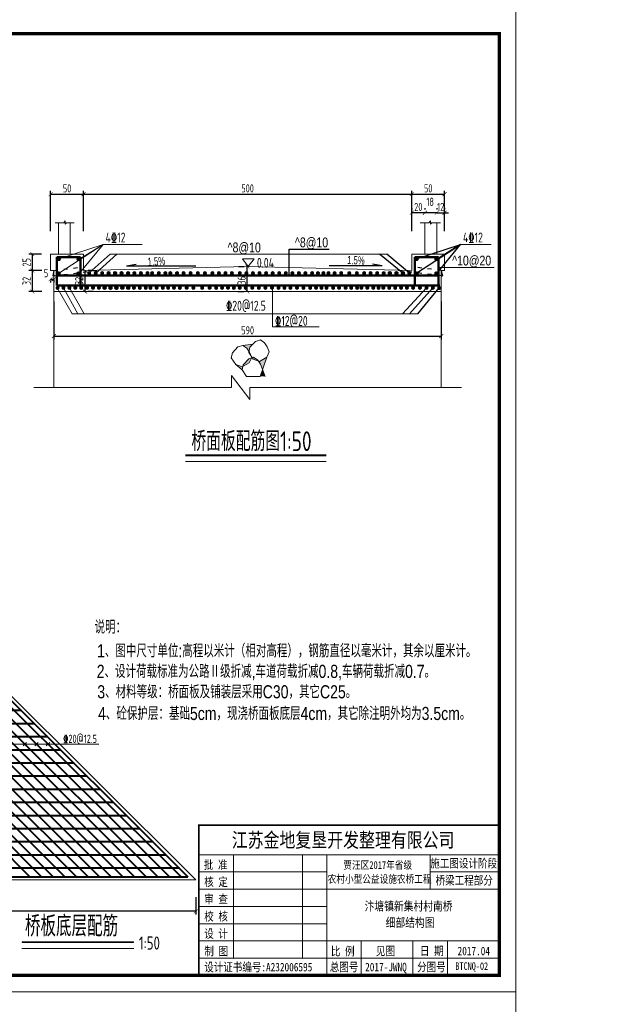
# Model space of a CAD drawing. Header units: inches. Extents: x 97745 to 142261, y 62673 to 100665.
# Tile 51 of 148: x 110683 to 112455, y 76881 to 79881. Entities that reach past the tile are written whole.
import ezdxf

# ---------------------------------------------------------------- set-up
doc = ezdxf.new("R2010")
doc.units = ezdxf.units.IN
doc.header["$MEASUREMENT"] = 0
doc.linetypes.add('ACAD_ISO03W100', pattern=[30, 12, -18])
doc.layers.get('0').update_dxf_attribs({"lineweight": 15})
doc.layers.add('1', color=7, linetype='Continuous')
doc.layers.add('配筋2', color=2, linetype='Continuous')
for name, color, linetype, lineweight in [('BM1', 7, 'Continuous', 15), ('文字', 7, 'Continuous', 20), ('虚线', 2, 'ACAD_ISO03W100', 25), ('轮廓线', 1, 'Continuous', 40), ('配筋1', 1, 'Continuous', 50)]:
    doc.layers.add(name, color=color, linetype=linetype, lineweight=lineweight)
doc.styles.add('DIM_FONT', font='hztxt_e.shx', dxfattribs={"width": 0.8, "bigfont": 'hztxt.shx'})
doc.styles.add('hz-e', font='hztxt_e.shx', dxfattribs={"width": 0.8, "height": 330, "bigfont": 'hztxt.shx'})
doc.styles.add('HZTXT', font='tssdeng.shx', dxfattribs={"width": 0.75, "bigfont": 'hztxt.shx'})
doc.styles.get("Standard").update_dxf_attribs({"font": 'hztxt_e.shx', "width": 0.7, "bigfont": 'hztxt.shx'})
doc.styles.add('图框', font='SIMFANG.TTF', dxfattribs={"width": 0.8, "height": 4})
doc.dimstyles.new('3', dxfattribs={"dimtxt": 25, "dimasz": 12, "dimexe": 10, "dimexo": 30, "dimgap": 5, "dimtad": 1, "dimdec": 0, "dimzin": 0, "dimdsep": 46, "dimtxsty": 'HZTXT', "dimblk": 'ARCHTICK', "dimcen": 0, "dimclrt": 7, "dimazin": 2, "dimtfac": 1, "dimtdec": 0, "dimtix": 1, "dimtmove": 2, "dimatfit": 3, "dimfxl": 250, "dimtolj": 1, "dimtzin": 0, "dimarcsym": 0})
doc.dimstyles.new('6', dxfattribs={"dimtxt": 25, "dimasz": 12, "dimexe": 10, "dimexo": 130, "dimgap": 5, "dimtad": 1, "dimdec": 0, "dimzin": 0, "dimdsep": 46, "dimtxsty": 'HZTXT', "dimblk": 'ARCHTICK', "dimcen": 0, "dimclrt": 7, "dimazin": 2, "dimtfac": 1, "dimtdec": 0, "dimtix": 1, "dimtmove": 2, "dimatfit": 3, "dimfxl": 250, "dimtolj": 1, "dimtzin": 0, "dimarcsym": 0})

# ---------------------------------------------------------------- blocks, each defined once
blk = doc.blocks.new('_ArchTick')
at = {"color": 0, "linetype": 'ByBlock', "const_width": 0.15}
blk.add_lwpolyline([(-0.5, -0.5), (0.5, 0.5)], dxfattribs=at)
blk = doc.blocks.new('*D426')
at = {"color": 0, "lineweight": -2, "transparency": 16777216}
for p, q in [((109548.8, 77239.6), (109548.8, 77154.1)), ((111220, 77207.3), (111220, 77154.1)), ((111220, 77164.1), (109548.8, 77164.1))]:
    blk.add_line(p, q, dxfattribs=at)
at = {"color": 0, "lineweight": -2, "transparency": 16777216, "xscale": 12, "yscale": 12, "zscale": 12, "rotation": 180}
blk.add_blockref('_ArchTick', (109548.8, 77164.1), dxfattribs=at)
at = {"color": 0, "lineweight": -2, "transparency": 16777216, "xscale": 12, "yscale": 12, "zscale": 12}
blk.add_blockref('_ArchTick', (111220, 77164.1), dxfattribs=at)
at = {"color": 7, "transparency": 16777216, "insert": (110384.4, 77181.6), "char_height": 25, "attachment_point": 5, "style": 'HZTXT'}
blk.add_mtext('\\A1;590/sin(45)', dxfattribs=at)
blk = doc.blocks.new('*D454')
at = {"color": 0, "lineweight": -2, "transparency": 16777216}
for p, q in [((110787.5, 79022.8), (110787.5, 78907)), ((111967.5, 79022.8), (111967.5, 78907)), ((110787.5, 78917), (111967.5, 78917))]:
    blk.add_line(p, q, dxfattribs=at)
at = {"color": 0, "lineweight": -2, "transparency": 16777216, "xscale": 12, "yscale": 12, "zscale": 12, "rotation": 180}
blk.add_blockref('_ArchTick', (110787.5, 78917), dxfattribs=at)
at = {"color": 0, "lineweight": -2, "transparency": 16777216, "xscale": 12, "yscale": 12, "zscale": 12}
blk.add_blockref('_ArchTick', (111967.5, 78917), dxfattribs=at)
at = {"color": 7, "transparency": 16777216, "insert": (111377.5, 78934.5), "char_height": 25, "attachment_point": 5, "style": 'HZTXT'}
blk.add_mtext('\\A1;590', dxfattribs=at)
blk = doc.blocks.new('*D446')
at = {"color": 0, "lineweight": -2, "transparency": 16777216}
for p, q in [((110877.5, 79236.7), (110877.5, 79359.5)), ((111877.5, 79236.2), (111877.5, 79359.5)), ((110877.5, 79349.5), (111877.5, 79349.5))]:
    blk.add_line(p, q, dxfattribs=at)
at = {"color": 0, "lineweight": -2, "transparency": 16777216, "xscale": 12, "yscale": 12, "zscale": 12, "rotation": 180}
blk.add_blockref('_ArchTick', (110877.5, 79349.5), dxfattribs=at)
at = {"color": 0, "lineweight": -2, "transparency": 16777216, "xscale": 12, "yscale": 12, "zscale": 12}
blk.add_blockref('_ArchTick', (111877.5, 79349.5), dxfattribs=at)
at = {"color": 7, "transparency": 16777216, "insert": (111377.5, 79367), "char_height": 25, "attachment_point": 5, "style": 'HZTXT'}
blk.add_mtext('\\A1;500', dxfattribs=at)
blk = doc.blocks.new('*D447')
at = {"color": 0, "lineweight": -2, "transparency": 16777216}
for p, q in [((111877.5, 79236.7), (111877.5, 79359.5)), ((111977.5, 79236.7), (111977.5, 79359.5)), ((111877.5, 79349.5), (111977.5, 79349.5))]:
    blk.add_line(p, q, dxfattribs=at)
at = {"color": 0, "lineweight": -2, "transparency": 16777216, "xscale": 12, "yscale": 12, "zscale": 12, "rotation": 180}
blk.add_blockref('_ArchTick', (111877.5, 79349.5), dxfattribs=at)
at = {"color": 0, "lineweight": -2, "transparency": 16777216, "xscale": 12, "yscale": 12, "zscale": 12}
blk.add_blockref('_ArchTick', (111977.5, 79349.5), dxfattribs=at)
at = {"color": 7, "transparency": 16777216, "insert": (111927.5, 79367), "char_height": 25, "attachment_point": 5, "style": 'HZTXT'}
blk.add_mtext('\\A1;50', dxfattribs=at)
blk = doc.blocks.new('*D455')
at = {"color": 0, "lineweight": -2, "transparency": 16777216}
for p, q in [((110777.5, 79090.3), (110787.5, 79090.3)), ((110777.5, 79086.8), (110777.5, 79080.3)), ((110787.5, 79086.8), (110787.5, 79080.3))]:
    blk.add_line(p, q, dxfattribs=at)
at = {"color": 0, "lineweight": -2, "transparency": 16777216, "xscale": 12, "yscale": 12, "zscale": 12, "rotation": 180}
blk.add_blockref('_ArchTick', (110777.5, 79090.3), dxfattribs=at)
at = {"color": 0, "lineweight": -2, "transparency": 16777216, "xscale": 12, "yscale": 12, "zscale": 12}
blk.add_blockref('_ArchTick', (110787.5, 79090.3), dxfattribs=at)
at = {"color": 7, "transparency": 16777216, "insert": (110763.7, 79108.9), "char_height": 25, "attachment_point": 5, "style": 'HZTXT'}
blk.add_mtext('\\A1;5', dxfattribs=at)
blk = doc.blocks.new('*D448')
at = {"color": 0, "lineweight": -2, "transparency": 16777216}
for p, q in [((110750.1, 79166.8), (110711.6, 79166.8)), ((110721.6, 79166.8), (110721.6, 79116.8)), ((110750.1, 79116.8), (110711.6, 79116.8))]:
    blk.add_line(p, q, dxfattribs=at)
at = {"color": 0, "lineweight": -2, "transparency": 16777216, "xscale": 12, "yscale": 12, "zscale": 12}
for p, rotation in [((110721.6, 79166.8), 90), ((110721.6, 79116.8), 270)]:
    blk.add_blockref('_ArchTick', p, dxfattribs=dict(at, rotation=rotation))
at = {"color": 7, "transparency": 16777216, "insert": (110704.1, 79141.8), "char_height": 25, "attachment_point": 5, "rotation": 90, "style": 'HZTXT'}
blk.add_mtext('\\A1;25', dxfattribs=at)
blk = doc.blocks.new('三角形')
at = {"layer": '轮廓线', "color": 0, "lineweight": 20}
for p, q in [((24441.9, 199232.1), (24477.5, 199232.1)), ((24459.3, 199208.6), (24441.9, 199232.1)), ((24477.5, 199232.1), (24459.3, 199208.6))]:
    blk.add_line(p, q, dxfattribs=at)
blk = doc.blocks.new('*D449')
at = {"color": 0, "lineweight": -2, "transparency": 16777216}
for p, q in [((110750.3, 79116.8), (110711.6, 79116.8)), ((110721.6, 79116.8), (110721.6, 79052.8)), ((110750.3, 79052.8), (110711.6, 79052.8))]:
    blk.add_line(p, q, dxfattribs=at)
at = {"color": 0, "lineweight": -2, "transparency": 16777216, "xscale": 12, "yscale": 12, "zscale": 12}
for p, rotation in [((110721.6, 79116.8), 90), ((110721.6, 79052.8), 270)]:
    blk.add_blockref('_ArchTick', p, dxfattribs=dict(at, rotation=rotation))
at = {"color": 7, "transparency": 16777216, "insert": (110704.1, 79084.8), "char_height": 25, "attachment_point": 5, "rotation": 90, "style": 'HZTXT'}
blk.add_mtext('\\A1;32', dxfattribs=at)
blk = doc.blocks.new('*D450')
at = {"color": 0, "lineweight": -2, "transparency": 16777216}
for p, q in [((110777.5, 79236.7), (110777.5, 79359.5)), ((110877.5, 79236.7), (110877.5, 79359.5)), ((110777.5, 79349.5), (110877.5, 79349.5))]:
    blk.add_line(p, q, dxfattribs=at)
at = {"color": 0, "lineweight": -2, "transparency": 16777216, "xscale": 12, "yscale": 12, "zscale": 12, "rotation": 180}
blk.add_blockref('_ArchTick', (110777.5, 79349.5), dxfattribs=at)
at = {"color": 0, "lineweight": -2, "transparency": 16777216, "xscale": 12, "yscale": 12, "zscale": 12}
blk.add_blockref('_ArchTick', (110877.5, 79349.5), dxfattribs=at)
at = {"color": 7, "transparency": 16777216, "insert": (110827.5, 79367), "char_height": 25, "attachment_point": 5, "style": 'HZTXT'}
blk.add_mtext('\\A1;50', dxfattribs=at)
blk = doc.blocks.new('*D456')
at = {"color": 0, "lineweight": -2, "transparency": 16777216}
for p, q in [((110881.7, 79116.8), (110881.7, 79052.8)), ((110907.5, 79116.8), (110891.7, 79116.8)), ((110907.5, 79052.8), (110891.7, 79052.8))]:
    blk.add_line(p, q, dxfattribs=at)
at = {"color": 0, "lineweight": -2, "transparency": 16777216, "xscale": 12, "yscale": 12, "zscale": 12}
for p, rotation in [((110881.7, 79116.8), 90), ((110881.7, 79052.8), 270)]:
    blk.add_blockref('_ArchTick', p, dxfattribs=dict(at, rotation=rotation))
at = {"color": 7, "transparency": 16777216, "insert": (110864.2, 79084.8), "char_height": 25, "attachment_point": 5, "rotation": 90, "style": 'HZTXT'}
blk.add_mtext('\\A1;32', dxfattribs=at)
blk = doc.blocks.new('*D457')
at = {"color": 0, "lineweight": -2}
for p, q in [((111349.3, 79128.8), (111366.6, 79128.8)), ((111376.6, 79052.8), (111376.6, 79128.8)), ((111347.5, 79052.8), (111366.6, 79052.8))]:
    blk.add_line(p, q, dxfattribs=at)
at = {"color": 0, "lineweight": -2, "xscale": 12, "yscale": 12, "zscale": 12}
for p, rotation in [((111376.6, 79128.8), 90), ((111376.6, 79052.8), 270)]:
    blk.add_blockref('_ArchTick', p, dxfattribs=dict(at, rotation=rotation))
at = {"color": 7, "insert": (111359.1, 79086.6), "char_height": 25, "attachment_point": 5, "rotation": 90, "style": 'HZTXT'}
blk.add_mtext('\\A1;36', dxfattribs=at)
blk = doc.blocks.new('*D451')
at = {"color": 0, "lineweight": -2, "transparency": 16777216}
for p, q in [((111953.5, 79306.4), (111953.5, 79302.9)), ((111977.5, 79306.4), (111977.5, 79302.9)), ((111953.5, 79292.9), (111941.5, 79292.9)), ((111953.5, 79292.9), (111977.5, 79292.9)), ((111977.5, 79292.9), (111989.5, 79292.9))]:
    blk.add_line(p, q, dxfattribs=at)
at = {"color": 0, "lineweight": -2, "transparency": 16777216, "xscale": 12, "yscale": 12, "zscale": 12}
blk.add_blockref('_ArchTick', (111953.5, 79292.9), dxfattribs=at)
at = {"color": 0, "lineweight": -2, "transparency": 16777216, "xscale": 12, "yscale": 12, "zscale": 12, "rotation": 180}
blk.add_blockref('_ArchTick', (111977.5, 79292.9), dxfattribs=at)
at = {"color": 7, "transparency": 16777216, "insert": (111965.5, 79310.4), "char_height": 25, "attachment_point": 5, "style": 'HZTXT'}
blk.add_mtext('\\A1;12', dxfattribs=at)
blk = doc.blocks.new('*D452')
at = {"color": 0, "lineweight": -2, "transparency": 16777216}
for p, q in [((111917.5, 79306.4), (111917.5, 79302.9)), ((111953.5, 79306.4), (111953.5, 79302.9)), ((111953.5, 79292.9), (111917.5, 79292.9))]:
    blk.add_line(p, q, dxfattribs=at)
at = {"color": 0, "lineweight": -2, "transparency": 16777216, "xscale": 12, "yscale": 12, "zscale": 12, "rotation": 180}
blk.add_blockref('_ArchTick', (111917.5, 79292.9), dxfattribs=at)
at = {"color": 0, "lineweight": -2, "transparency": 16777216, "xscale": 12, "yscale": 12, "zscale": 12}
blk.add_blockref('_ArchTick', (111953.5, 79292.9), dxfattribs=at)
at = {"color": 7, "transparency": 16777216, "insert": (111933.5, 79326.1), "char_height": 25, "attachment_point": 5, "style": 'HZTXT'}
blk.add_mtext('\\A1;18', dxfattribs=at)
blk = doc.blocks.new('*D453')
at = {"color": 0, "lineweight": -2, "transparency": 16777216}
for p, q in [((111877.5, 79305.9), (111877.5, 79302.9)), ((111917.5, 79306.4), (111917.5, 79302.9)), ((111917.5, 79292.9), (111877.5, 79292.9))]:
    blk.add_line(p, q, dxfattribs=at)
at = {"color": 0, "lineweight": -2, "transparency": 16777216, "xscale": 12, "yscale": 12, "zscale": 12, "rotation": 180}
blk.add_blockref('_ArchTick', (111877.5, 79292.9), dxfattribs=at)
at = {"color": 0, "lineweight": -2, "transparency": 16777216, "xscale": 12, "yscale": 12, "zscale": 12}
blk.add_blockref('_ArchTick', (111917.5, 79292.9), dxfattribs=at)
at = {"color": 7, "transparency": 16777216, "insert": (111897.5, 79310.4), "char_height": 25, "attachment_point": 5, "style": 'HZTXT'}
blk.add_mtext('\\A1;20', dxfattribs=at)

msp = doc.modelspace()

# ---------------------------------------------------------------- hatches: boundary and pattern name
h = msp.add_hatch(color=256)
h.paths.add_polyline_path([(111435.549, 78852.209), (111422.739, 78815.317), (111416.42, 78831.043), (111409.669, 78841.007), (111413.595, 78839.48)])
h.paths.add_polyline_path([(111362.712, 78824.08), (111363.867, 78829.51), (111380.881, 78847.776), (111389.287, 78850.283), (111386.897, 78845.268), (111382.349, 78835.466)])
h.paths.add_polyline_path([(111394.313, 78846.98), (111391.633, 78850.983), (111395.84, 78852.238), (111408.096, 78843.329), (111409.669, 78841.007)])
h.paths.add_polyline_path([(111383.661, 78867.464), (111388.259, 78856.02), (111380.958, 78866.923), (111381.692, 78870.371)])
h.paths.add_polyline_path([(111375.336, 78879.75), (111363.081, 78888.659), (111392.814, 78891.807), (111384.307, 78882.674), (111381.692, 78870.371)])
h.paths.add_polyline_path([(111360.395, 78822.737), (111362.712, 78824.08), (111360.518, 78813.759), (111341.113, 78830.237)])
msp.add_hatch(color=256).paths.add_polyline_path([(111431.46, 78793.86), (111422.821, 78815.361), (111415.355, 78793.86)])
at = {"layer": '配筋1'}
for points in [[(110808.624, 79151.435, 1), (110796.453, 79151.435, 1)], [(110868.145, 79151.584, 1), (110855.974, 79151.584, 1)], [(111898.624, 79151.647, 1), (111886.453, 79151.647, 1)], [(111958.278, 79151.435, 1), (111946.107, 79151.435, 1)], [(110808.624, 79107.934, 1), (110796.453, 79107.934, 1)], [(110867.853, 79107.934, 1), (110855.682, 79107.934, 1)], [(110900.994, 79108.78, 1), (110888.824, 79108.78, 1)], [(110920.994, 79108.78, 1), (110908.824, 79108.78, 1)], [(110940.54, 79108.78, 1), (110928.369, 79108.78, 1)], [(110959.666, 79108.78, 1), (110947.495, 79108.78, 1)], [(110960.54, 79108.78, 1), (110948.369, 79108.78, 1)], [(110979.211, 79108.78, 1), (110967.04, 79108.78, 1)], [(110980.54, 79108.78, 1), (110968.369, 79108.78, 1)], [(110999.211, 79108.78, 1), (110987.04, 79108.78, 1)], [(110999.927, 79108.78, 1), (110987.757, 79108.78, 1)], [(111019.211, 79108.78, 1), (111007.04, 79108.78, 1)], [(111019.927, 79108.78, 1), (111007.757, 79108.78, 1)], [(111038.599, 79108.78, 1), (111026.428, 79108.78, 1)], [(111058.599, 79108.78, 1), (111046.428, 79108.78, 1)], [(111078.599, 79108.78, 1), (111066.428, 79108.78, 1)], [(111092.64, 79108.78, 1), (111080.469, 79108.78, 1)], [(111113.037, 79108.78, 1), (111100.866, 79108.78, 1)], [(111133.037, 79108.78, 1), (111120.866, 79108.78, 1)], [(111148.144, 79108.78, 1), (111135.973, 79108.78, 1)], [(111168.541, 79108.78, 1), (111156.371, 79108.78, 1)], [(111188.541, 79108.78, 1), (111176.371, 79108.78, 1)], [(111209.793, 79108.78, 1), (111197.622, 79108.78, 1)], [(111232.064, 79108.78, 1), (111219.893, 79108.78, 1)], [(111253.583, 79108.78, 1), (111241.412, 79108.78, 1)], [(111276.344, 79108.78, 1), (111264.173, 79108.78, 1)], [(111296.146, 79108.78, 1), (111283.975, 79108.78, 1)], [(111316.146, 79108.78, 1), (111303.975, 79108.78, 1)], [(111335.691, 79108.78, 1), (111323.52, 79108.78, 1)], [(111359.841, 79108.78, 1), (111347.67, 79108.78, 1)], [(111379.841, 79108.78, 1), (111367.67, 79108.78, 1)], [(111399.841, 79108.78, 1), (111387.67, 79108.78, 1)], [(111419.841, 79108.78, 1), (111407.67, 79108.78, 1)], [(111439.841, 79108.78, 1), (111427.67, 79108.78, 1)], [(111459.841, 79108.78, 1), (111447.67, 79108.78, 1)], [(111479.841, 79108.78, 1), (111467.67, 79108.78, 1)], [(111499.841, 79108.78, 1), (111487.67, 79108.78, 1)], [(111519.841, 79108.78, 1), (111507.67, 79108.78, 1)], [(111539.841, 79108.78, 1), (111527.67, 79108.78, 1)], [(111559.521, 79108.78, 1), (111547.351, 79108.78, 1)], [(111579.952, 79108.78, 1), (111567.781, 79108.78, 1)], [(111597.829, 79108.78, 1), (111585.658, 79108.78, 1)], [(111614.429, 79108.78, 1), (111602.258, 79108.78, 1)], [(111629.841, 79108.78, 1), (111617.67, 79108.78, 1)], [(111648.512, 79108.78, 1), (111636.341, 79108.78, 1)], [(111668.512, 79108.78, 1), (111656.341, 79108.78, 1)], [(111693.199, 79108.78, 1), (111681.028, 79108.78, 1)], [(111716.395, 79108.78, 1), (111704.224, 79108.78, 1)], [(111738.512, 79108.78, 1), (111726.341, 79108.78, 1)], [(111758.057, 79108.78, 1), (111745.887, 79108.78, 1)], [(111778.057, 79108.78, 1), (111765.887, 79108.78, 1)], [(111798.057, 79108.78, 1), (111785.887, 79108.78, 1)], [(111815.866, 79108.78, 1), (111803.695, 79108.78, 1)], [(111817.445, 79108.78, 1), (111805.274, 79108.78, 1)], [(111836.059, 79108.78, 1), (111823.888, 79108.78, 1)], [(111837.445, 79108.78, 1), (111825.274, 79108.78, 1)], [(111856.059, 79108.78, 1), (111843.888, 79108.78, 1)], [(111857.445, 79108.78, 1), (111845.274, 79108.78, 1)], [(111876.059, 79108.78, 1), (111863.888, 79108.78, 1)], [(111899.24, 79107.934, 1), (111887.07, 79107.934, 1)], [(111958.082, 79107.934, 1), (111945.911, 79107.934, 1)], [(110804.624, 79063.906, 1), (110792.453, 79063.906, 1)], [(110822.624, 79063.906, 1), (110810.453, 79063.906, 1)], [(110840.759, 79063.906, 1), (110828.588, 79063.906, 1)], [(110858.759, 79063.906, 1), (110846.588, 79063.906, 1)], [(110876.564, 79063.906, 1), (110864.394, 79063.906, 1)], [(110894.564, 79063.906, 1), (110882.394, 79063.906, 1)], [(110912.699, 79063.906, 1), (110900.528, 79063.906, 1)], [(110930.699, 79063.906, 1), (110918.528, 79063.906, 1)], [(110947.111, 79063.906, 1), (110934.94, 79063.906, 1)], [(110948.885, 79063.906, 1), (110936.714, 79063.906, 1)], [(110964.917, 79063.906, 1), (110952.746, 79063.906, 1)], [(110966.885, 79063.906, 1), (110954.714, 79063.906, 1)], [(110982.917, 79063.906, 1), (110970.746, 79063.906, 1)], [(110985.019, 79063.906, 1), (110972.849, 79063.906, 1)], [(111001.051, 79063.906, 1), (110988.881, 79063.906, 1)], [(111003.019, 79063.906, 1), (110990.849, 79063.906, 1)], [(111019.051, 79063.906, 1), (111006.881, 79063.906, 1)], [(111020.825, 79063.906, 1), (111008.655, 79063.906, 1)], [(111037.237, 79063.906, 1), (111025.067, 79063.906, 1)], [(111055.237, 79063.906, 1), (111043.067, 79063.906, 1)], [(111073.372, 79063.906, 1), (111061.201, 79063.906, 1)], [(111087.62, 79063.906, 1), (111075.45, 79063.906, 1)], [(111106.317, 79063.906, 1), (111094.146, 79063.906, 1)], [(111125.305, 79063.906, 1), (111113.134, 79063.906, 1)], [(111141.372, 79063.906, 1), (111129.201, 79063.906, 1)], [(111159.178, 79063.906, 1), (111147.007, 79063.906, 1)], [(111177.178, 79063.906, 1), (111165.007, 79063.906, 1)], [(111197.893, 79063.906, 1), (111185.722, 79063.906, 1)], [(111218.477, 79063.906, 1), (111206.307, 79063.906, 1)], [(111245.148, 79063.906, 1), (111232.977, 79063.906, 1)], [(111267.909, 79063.906, 1), (111255.738, 79063.906, 1)], [(111287.711, 79063.906, 1), (111275.54, 79063.906, 1)], [(111305.845, 79063.906, 1), (111293.674, 79063.906, 1)], [(111323.845, 79063.906, 1), (111311.674, 79063.906, 1)], [(111341.651, 79063.906, 1), (111329.48, 79063.906, 1)], [(111359.651, 79063.906, 1), (111347.48, 79063.906, 1)], [(111377.785, 79063.906, 1), (111365.615, 79063.906, 1)], [(111397.785, 79063.906, 1), (111385.615, 79063.906, 1)], [(111417.785, 79063.906, 1), (111405.615, 79063.906, 1)], [(111437.785, 79063.906, 1), (111425.615, 79063.906, 1)], [(111457.785, 79063.906, 1), (111445.615, 79063.906, 1)], [(111477.785, 79063.906, 1), (111465.615, 79063.906, 1)], [(111495.785, 79063.906, 1), (111483.615, 79063.906, 1)], [(111513.971, 79063.906, 1), (111501.801, 79063.906, 1)], [(111533.971, 79063.906, 1), (111521.801, 79063.906, 1)], [(111553.652, 79063.906, 1), (111541.482, 79063.906, 1)], [(111574.083, 79063.906, 1), (111561.912, 79063.906, 1)], [(111591.96, 79063.906, 1), (111579.789, 79063.906, 1)], [(111608.56, 79063.906, 1), (111596.389, 79063.906, 1)], [(111623.971, 79063.906, 1), (111611.801, 79063.906, 1)], [(111644.067, 79063.906, 1), (111631.897, 79063.906, 1)], [(111662.084, 79063.906, 1), (111649.913, 79063.906, 1)], [(111682.111, 79063.906, 1), (111669.94, 79063.906, 1)], [(111698.962, 79063.906, 1), (111686.792, 79063.906, 1)], [(111717.097, 79063.906, 1), (111704.926, 79063.906, 1)], [(111730.084, 79063.906, 1), (111717.913, 79063.906, 1)], [(111748.218, 79063.906, 1), (111736.048, 79063.906, 1)], [(111766.218, 79063.906, 1), (111754.048, 79063.906, 1)], [(111782.373, 79063.906, 1), (111770.203, 79063.906, 1)], [(111796.861, 79063.906, 1), (111784.691, 79063.906, 1)], [(111814.861, 79063.906, 1), (111802.691, 79063.906, 1)], [(111832.996, 79063.906, 1), (111820.825, 79063.906, 1)], [(111850.996, 79063.906, 1), (111838.825, 79063.906, 1)], [(111868.802, 79063.906, 1), (111856.631, 79063.906, 1)], [(111887.589, 79063.906, 1), (111875.418, 79063.906, 1)], [(111908.367, 79063.906, 1), (111896.196, 79063.906, 1)], [(111928.585, 79063.906, 1), (111916.414, 79063.906, 1)], [(111947.874, 79063.906, 1), (111935.704, 79063.906, 1)], [(111967.109, 79063.132, 1), (111954.938, 79063.132, 1)]]:
    msp.add_hatch(color=256, dxfattribs=at).paths.add_polyline_path(points)

# ---------------------------------------------------------------- linework, layer by layer
for p, q in [((110817.653, 79262.143), (110822.114, 79268.304)), ((110822.114, 79268.304), (110822.114, 79258.05)), ((110791.259, 79262.143), (110817.653, 79262.143)), ((110801.453, 79166.821), (110801.453, 79262.143)), ((110822.114, 79258.05), (110826.326, 79262.143)), ((110826.326, 79262.143), (110848.845, 79262.143)), ((110837.453, 79166.821), (110837.453, 79262.143)), ((111903.216, 79261.595), (111929.609, 79261.595)), ((111923.453, 79261.595), (111910.773, 79261.595)), ((111917.453, 79166.821), (111917.453, 79261.595)), ((111929.609, 79261.595), (111934.07, 79267.756)), ((111934.07, 79267.756), (111934.07, 79257.502)), ((111934.07, 79257.502), (111938.282, 79261.595)), ((111938.282, 79261.595), (111964.801, 79261.595)), ((111953.453, 79166.821), (111953.453, 79261.595)), ((110777.453, 79116.821), (110777.453, 79166.821)), ((110777.453, 79166.821), (110877.453, 79166.821)), ((110877.453, 79166.821), (110877.453, 79116.821)), ((111977.453, 79166.821), (111877.453, 79166.821)), ((111877.453, 79166.821), (111877.453, 79116.821)), ((111977.453, 79116.821), (111977.453, 79166.821)), ((110877.453, 79116.821), (111377.453, 79128.821)), ((111377.453, 79128.821), (111877.453, 79116.821)), ((110787.453, 79116.821), (110777.453, 79116.821)), ((110787.453, 79046.821), (110787.453, 79116.821)), ((111967.453, 79046.821), (111967.453, 79116.821)), ((111967.453, 79116.821), (111977.453, 79116.821)), ((110787.453, 79052.821), (111967.453, 79052.821)), ((110787.453, 79052.821), (110787.453, 78760.031)), ((111967.453, 79052.821), (111967.453, 78760.031)), ((111331.107, 78865.931), (111348.121, 78884.197)), ((111348.121, 78884.197), (111363.081, 78888.659)), ((111392.814, 78891.807), (111363.081, 78888.659)), ((111363.081, 78888.659), (111375.336, 78879.75)), ((111375.336, 78879.75), (111383.661, 78867.464)), ((111380.958, 78866.923), (111384.307, 78882.674)), ((111384.307, 78882.674), (111401.321, 78900.94)), ((111401.321, 78900.94), (111416.281, 78905.402)), ((111416.281, 78905.402), (111428.536, 78896.493)), ((111428.536, 78896.493), (111436.861, 78884.207)), ((111436.861, 78884.207), (111443.18, 78868.481)), ((111327.758, 78850.18), (111331.107, 78865.931)), ((111341.113, 78830.237), (111327.758, 78850.18)), ((111380.881, 78847.776), (111395.84, 78852.238)), ((111394.313, 78846.98), (111380.958, 78866.923)), ((111383.661, 78867.464), (111389.98, 78851.738)), ((111389.98, 78851.738), (111386.897, 78845.268)), ((111395.84, 78852.238), (111408.096, 78843.329)), ((111435.549, 78852.209), (111413.595, 78839.48)), ((111435.549, 78852.209), (111415.273, 78793.816)), ((111440.097, 78862.011), (111435.549, 78852.209)), ((111443.18, 78868.481), (111440.097, 78862.011)), ((111360.518, 78813.759), (111341.113, 78830.237)), ((111360.395, 78822.737), (111341.113, 78830.237)), ((111382.349, 78835.466), (111360.395, 78822.737)), ((111360.518, 78813.759), (111363.867, 78829.51)), ((111363.867, 78829.51), (111380.881, 78847.776)), ((111386.897, 78845.268), (111382.349, 78835.466)), ((111413.595, 78839.48), (111394.313, 78846.98)), ((111408.096, 78843.329), (111416.42, 78831.043)), ((111416.42, 78831.043), (111431.378, 78793.816)), ((111328.207, 78760.031), (111328.207, 78796.794)), ((111328.207, 78796.794), (111384.156, 78723.351)), ((111373.954, 78793.86), (111360.599, 78813.803)), ((111373.954, 78793.86), (111415.355, 78793.86)), ((110726.575, 78760.031), (111328.207, 78760.031)), ((111384.156, 78760.031), (112029.185, 78760.031)), ((111384.156, 78723.351), (111384.156, 78760.031)), ((111188.557, 78535.276), (111490.958, 78535.276)), ((111490.958, 78535.276), (111617.092, 78535.276)), ((110024.484, 78451.563), (111220.012, 77259.563)), ((110703.996, 77678.821), (110693.568, 77667.87)), ((110739.403, 77678.821), (110728.976, 77667.87)), ((110774.811, 77678.821), (110764.383, 77667.87)), ((110924.57, 77673.346), (109990.628, 77673.346)), ((109676.236, 77259.563), (111220.012, 77259.563)), ((111030.768, 77070.11), (110690.019, 77070.11)), ((111030.768, 77050.838), (110690.019, 77050.838))]:
    msp.add_line(p, q)
at = {"lineweight": -3}
for p, q in [((111008.301, 79130.565), (111037.99, 79136.369)), ((111008.301, 79130.565), (111219.657, 79130.565)), ((111787.309, 79130.565), (111625.952, 79130.565)), ((111787.309, 79130.565), (111757.619, 79136.369)), ((110787.453, 79116.821), (110783.862, 79100.248)), ((110788.86, 79100.872), (110783.862, 79100.248)), ((111967.453, 79116.821), (111971.045, 79100.248)), ((111967.752, 79100.66), (111971.045, 79100.248)), ((110788.86, 79086.997), (110780.772, 79085.987))]:
    msp.add_line(p, q, dxfattribs=at)
at = {"const_width": 4.5}
msp.add_lwpolyline([(111030.768, 77070.11), (110690.019, 77070.11)], dxfattribs=at)
at = {"layer": 'BM1', "color": 0, "linetype": 'Continuous'}
for p, q in [((111229.287, 77426.71), (112143.932, 77426.71)), ((111229.287, 77426.71), (111229.287, 76968.637)), ((111229.287, 76968.637), (111229.287, 77426.71)), ((111229.287, 77336.597), (112143.932, 77336.597)), ((111334.418, 77021.203), (111334.418, 77336.597)), ((111544.682, 77336.597), (111544.682, 77021.203)), ((111618.274, 77336.597), (111618.274, 76968.637)), ((111933.668, 77231.466), (111933.668, 77336.597)), ((111229.287, 77284.031), (111618.274, 77284.031)), ((111933.668, 77284.031), (112143.932, 77284.031)), ((111229.287, 77231.466), (112143.932, 77231.466)), ((111229.287, 77178.9), (111618.274, 77178.9)), ((111229.287, 77126.334), (111618.274, 77126.334)), ((111229.287, 77073.768), (112143.932, 77073.768)), ((111723.405, 77073.768), (111723.405, 76968.637)), ((111881.103, 77073.768), (111881.103, 76968.637)), ((111986.234, 77073.768), (111986.234, 77021.203)), ((111986.234, 76968.637), (111986.234, 77073.768)), ((111229.287, 77021.203), (112143.932, 77021.203))]:
    msp.add_line(p, q, dxfattribs=at)
at = {"layer": 'BM1', "const_width": 1}
for points in [[(107951.098, 79918.945), (112193.926, 79918.945), (112193.926, 76918.642), (107951.098, 76918.642), (107951.098, 79918.945)], [(107951.098, 76918.642), (112193.926, 76918.642), (112193.926, 73918.339), (107951.098, 73918.339), (107951.098, 76918.642)]]:
    msp.add_lwpolyline(points, dxfattribs=at)
at = {"layer": 'BM1'}
for points in [[(107951.098, 79918.945), (112193.926, 79918.945), (112193.926, 76918.642), (107951.098, 76918.642)], [(107951.098, 76918.642), (112193.926, 76918.642), (112193.926, 73918.339), (107951.098, 73918.339)]]:
    msp.add_lwpolyline(points, close=True, dxfattribs=at)
at = {"layer": 'BM1', "color": 0, "linetype": 'Continuous', "const_width": 9.999}
msp.add_lwpolyline([(108118.942, 76968.637), (108118.942, 79838.644), (112143.932, 79838.644), (112143.932, 76968.637)], close=True, dxfattribs=at)
at = {"layer": 'BM1', "color": 0, "linetype": 'Continuous', "const_width": 5.257}
msp.add_lwpolyline([(112143.932, 77426.71), (111229.287, 77426.71), (111229.287, 76968.637)], dxfattribs=at)
at = {"layer": '文字', "ltscale": 0.5}
for p, q in [((110803.563, 79152.748), (110937.067, 79195.528)), ((110804.487, 79109.404), (110937.067, 79195.528)), ((110860.623, 79103.02), (110937.067, 79195.528)), ((110937.067, 79195.528), (110863.817, 79150.281)), ((110937.067, 79195.528), (111056.562, 79195.528)), ((112025.736, 79195.528), (112119.569, 79195.528)), ((110894.853, 79109.278), (110958.777, 79166.273)), ((110915.006, 79108.649), (110979.56, 79166.273)), ((110958.777, 79166.273), (111801.928, 79166.273)), ((111958.453, 79125.55), (112128.101, 79125.55)), ((110797.829, 79063.867), (110843.255, 78984.945)), ((110816.569, 79063.74), (110860.467, 78984.945)), ((110834.534, 79064.189), (110879.179, 78984.945)), ((111453.671, 79070.8), (111453.671, 78945.115)), ((110843.255, 78984.945), (111895.596, 78984.945)), ((111453.671, 78945.115), (111595.782, 78945.115))]:
    msp.add_line(p, q, dxfattribs=at)
at = {"layer": '虚线', "lineweight": -3}
for p, q in [((110787.453, 79116.821), (110877.453, 79128.056)), ((111967.453, 79116.821), (111877.453, 79128.056)), ((110787.453, 79100.697), (110921.962, 79117.489)), ((111967.453, 79100.697), (111832.945, 79117.489))]:
    msp.add_line(p, q, dxfattribs=at)
at = {"layer": '轮廓线'}
for p, q in [((111188.557, 78554.548), (111490.958, 78554.548)), ((111490.958, 78554.548), (111617.092, 78554.548)), ((109538.805, 78441.563), (110714.275, 77269.563)), ((109574.213, 78441.563), (110749.683, 77269.563)), ((109609.621, 78441.563), (110785.09, 77269.563)), ((109645.028, 78441.563), (110820.498, 77269.563)), ((109680.436, 78441.563), (110855.906, 77269.563)), ((109715.844, 78441.563), (110891.313, 77269.563)), ((109751.252, 78441.563), (110926.721, 77269.563)), ((109786.659, 78441.563), (110962.129, 77269.563)), ((109822.067, 78441.563), (110997.536, 77269.563)), ((109857.475, 78441.563), (111032.944, 77269.563)), ((109892.882, 78441.563), (111068.352, 77269.563)), ((109928.29, 78441.563), (111103.76, 77269.563)), ((109963.698, 78441.563), (111139.167, 77269.563)), ((109999.105, 78441.563), (111174.575, 77269.563)), ((110020.35, 78441.563), (111195.82, 77269.563)), ((110688.322, 77775.563), (109866.863, 77775.563)), ((110728.44, 77735.563), (109906.981, 77735.563)), ((110768.559, 77695.563), (109947.1, 77695.563)), ((110808.677, 77655.563), (109987.218, 77655.563)), ((110848.795, 77615.563), (110027.336, 77615.563)), ((110888.914, 77575.563), (110067.455, 77575.563)), ((110929.032, 77535.563), (110107.573, 77535.563)), ((110969.151, 77495.563), (110147.692, 77495.563)), ((111009.269, 77455.563), (110187.81, 77455.563)), ((111049.387, 77415.563), (110227.929, 77415.563)), ((111089.506, 77375.563), (110268.047, 77375.563)), ((111129.624, 77335.563), (110308.165, 77335.563)), ((111169.743, 77295.563), (110348.284, 77295.563)), ((109552.902, 77269.563), (111195.82, 77269.563))]:
    msp.add_line(p, q, dxfattribs=at)
at = {"layer": '配筋1'}
for p, q in [((110796.453, 79116.821), (110796.453, 79157.821)), ((110796.453, 79157.821), (110868.453, 79157.821)), ((110868.453, 79157.821), (110868.453, 79070.8)), ((111886.453, 79116.821), (111886.453, 79157.821)), ((111886.453, 79157.821), (111958.453, 79157.821)), ((111958.453, 79157.821), (111958.453, 79070.8)), ((110796.453, 79116.821), (110796.453, 79070.8)), ((110796.453, 79101.848), (110796.453, 79096.848)), ((110796.453, 79101.848), (111958.453, 79101.848)), ((111886.453, 79116.821), (111886.453, 79070.8)), ((111958.453, 79101.848), (111958.453, 79096.848)), ((110796.453, 79070.8), (111963.117, 79070.8))]:
    msp.add_line(p, q, dxfattribs=at)
at = {"layer": '配筋2'}
for p, q in [((111503.918, 79101.848), (111503.918, 79182.142)), ((111503.918, 79182.142), (111625.92, 79182.142)), ((111892.232, 79152.748), (112025.736, 79195.528)), ((111893.156, 79109.404), (112025.736, 79195.528)), ((111949.292, 79103.02), (112025.736, 79195.528)), ((112025.736, 79195.528), (111952.487, 79150.281)), ((111849.748, 79108.469), (111779.113, 79166.273)), ((111870.063, 79108.781), (111801.928, 79166.273)), ((111922.582, 79063.582), (111848.975, 78984.945)), ((111941.238, 79063.955), (111870.485, 78984.945)), ((111895.596, 78984.945), (111961.387, 79063.582))]:
    msp.add_line(p, q, dxfattribs=at)

# ---------------------------------------------------------------- block references
at = {"layer": '轮廓线', "color": 0}
msp.add_blockref('三角形', (86919.974, -120079.775), dxfattribs=at)

# ---------------------------------------------------------------- texts
for s, height, style, width, p in [('0.04', 30, 'HZTXT', 0.75, (111405.796, 79125.32)), ('说明：', 40, 'hz-e', 0.8, (110911.289, 78010.246)), ('1、图中尺寸单位:高程以米计（相对高程），钢筋直径以毫米计，其余以厘米计。', 40, 'hz-e', 0.8, (110918.917, 77937.923)), ('2、设计荷载标准为公路Ⅱ级折减,车道荷载折减0.8,车辆荷载折减0.7。', 40, 'hz-e', 0.8, (110917.873, 77875.286)), ('3、材料等级：桥面板及铺装层采用C30，其它C25。', 40, 'hz-e', 0.8, (110919.655, 77813.03)), ('4、砼保护层：基础5cm，现浇桥面板底层4cm，其它除注明外均为3.5cm。', 40, 'hz-e', 0.8, (110922.078, 77747.007)), ('1:50', 40, 'HZTXT', 0.75, (111046.387, 77047.407))]:
    msp.add_text(s, height=height, dxfattribs=dict(style=style, width=width)).set_placement(p)
at = {"color": 130, "style": 'HZTXT', "width": 0.75}
msp.add_text('%%13220@12.5', height=25, dxfattribs=at).set_placement((110815.65, 77677.225))
at = {"char_height": 25, "width": 140.40668}
for insert, attachment_point, rotation in [((111072.143, 79155.193), 1, 4.19492), ((111734.531, 79159.334), 3, 357.478194)]:
    msp.add_mtext('1.5%', dxfattribs=dict(at, insert=insert, attachment_point=attachment_point, rotation=rotation))
at = {"layer": '1', "color": 7, "linetype": 'Continuous', "style": '图框', "width": 0.8}
for s, height, p in [('江苏金地复垦开发整理有限公司 ', 44.4121, (111329.094, 77359.197)), ('批 准', 25.9071, (111244.006, 77292.93)), ('贾汪区2017年省级', 23.5519, (111668.987, 77293.264)), ('核 定', 25.9071, (111245.329, 77240.636)), ('农村小型公益设施农桥工程', 23.55187, (111621.264, 77250.656)), ('审 查', 25.9071, (111245.329, 77188.07)), ('校 核', 25.9071, (111245.329, 77135.504)), ('设 计', 25.9071, (111245.329, 77082.939)), ('制 图', 25.9071, (111245.67, 77029.645)), ('比 例', 25.9071, (111631.09, 77029.367)), ('见图', 25.9071, (111768.411, 77030.29)), ('日 期', 25.9071, (111902.402, 77030.29)), ('2017.04', 25.9071, (112016.993, 77030.29)), ('设计证书编号:A232006595 ', 25.90706, (111245.346, 76981.167)), ('总图号', 25.9071, (111627.686, 76981.32)), ('2017-JWNQ', 25.9071, (111735.434, 76981.32)), ('分图号', 25.9071, (111893.692, 76981.32))]:
    msp.add_text(s, height=height, dxfattribs=at).set_placement(p)
at = {"layer": '1', "color": 7, "linetype": 'Continuous', "char_height": 25.9071, "width": 215.18175, "attachment_point": 5, "style": '图框'}
for s, insert in [('施工图设计阶段', (112035.671, 77308.781)), ('桥梁工程部分', (112037.19, 77256.692))]:
    msp.add_mtext(s, dxfattribs=dict(at, insert=insert))
at = {"layer": 'BM1', "color": 0, "linetype": 'Continuous', "style": '图框', "width": 0.8}
msp.add_text('BTCNQ-02', height=23, dxfattribs=at).set_placement((112010.049, 76985.718))
at = {"layer": '文字', "ltscale": 0.5, "style": 'HZTXT', "width": 0.75}
for s, p in [('4%%13212', (110944.741, 79202.359)), ('4%%13212', (112033.41, 79202.359)), ('%%13220@12.5', (111311.532, 78994.516)), ('%%13212@20', (111460.876, 78948.136))]:
    msp.add_text(s, height=30, dxfattribs=at).set_placement(p)
at = {"layer": '文字'}
for s, height, style, width, p in [('^ 8@10', 30, 'DIM_FONT', 0.8, (111521.571, 79187.354)), ('^ 8@10', 30, 'DIM_FONT', 0.8, (111316.542, 79172.056)), ('^ 10@20', 30, 'DIM_FONT', 0.8, (112000.38, 79132.074)), ('桥面板配筋图1:50', 60, 'HZTXT', 0.75, (111206.259, 78566.539)), ('桥板底层配筋', 63, 'HZTXT', 0.75, (110699.403, 77087.617))]:
    msp.add_text(s, height=height, dxfattribs=dict(at, style=style, width=width)).set_placement(p)
at = {"layer": '文字', "linetype": 'Continuous', "style": '图框', "width": 0.8}
for s, p in [('汴塘镇新集村村南桥', (111733.857, 77166.421)), ('细部结构图', (111797.971, 77116.366))]:
    msp.add_text(s, height=27.2755, dxfattribs=at).set_placement(p)

# ---------------------------------------------------------------- dimensions: what is measured, and where the dimension line sits
for base, p1, p2, text, picture, middle in [((110877.453, 79349.532), (110777.453, 79206.701), (110877.453, 79206.701), '50', '*D450', (110827.453, 79367.032)), ((111977.453, 79349.532), (111877.453, 79206.701), (111977.453, 79206.701), '50', '*D447', (111927.453, 79367.032)), ((111877.453, 79292.947), (111917.453, 79276.444), (111877.453, 79275.895), '20', '*D453', (111897.453, 79310.447)), ((111977.453, 79292.947), (111953.453, 79276.444), (111977.453, 79276.444), '12', '*D451', (111965.453, 79310.447))]:
    dim = msp.add_linear_dim(base=base, p1=p1, p2=p2, text=text, dimstyle='3', override={"dimlfac": 0.5})
    dim.commit()
    dim.dimension.update_dxf_attribs({"geometry": picture, "text_midpoint": middle})
for base, p1, p2, picture, middle in [((111877.453, 79349.532), (110877.453, 79206.701), (111877.453, 79206.153), '*D446', (111377.453, 79367.032)), ((111967.453, 78917.008), (110787.453, 79052.821), (111967.453, 79052.821), '*D454', (111377.453, 78934.508))]:
    dim = msp.add_linear_dim(base=base, p1=p1, p2=p2, dimstyle='3', override={"dimlfac": 0.5})
    dim.commit()
    dim.dimension.update_dxf_attribs({"geometry": picture, "text_midpoint": middle})
for base, p1, p2, text, picture, middle in [((111917.453, 79292.947), (111953.453, 79276.444), (111917.453, 79276.444), '18', '*D452', (111933.453, 79326.057)), ((110787.453, 79090.323), (110777.453, 79116.821), (110787.453, 79116.821), '5', '*D455', (110763.727, 79108.889))]:
    dim = msp.add_linear_dim(base=base, p1=p1, p2=p2, text=text, dimstyle='3', override={"dimlfac": 0.5})
    dim.commit()
    dim.dimension.update_dxf_attribs({"geometry": picture, "text_midpoint": middle, "dimtype": 160})
for base, p1, p2, picture, middle in [((110721.598, 79116.821), (110780.069, 79166.821), (110780.069, 79116.821), '*D448', (110704.098, 79141.821)), ((110721.598, 79052.821), (110780.286, 79116.821), (110780.286, 79052.821), '*D449', (110704.098, 79084.821))]:
    dim = msp.add_linear_dim(base=base, p1=p1, p2=p2, angle=90, dimstyle='3', override={"dimlfac": 0.5})
    dim.commit()
    dim.dimension.update_dxf_attribs({"geometry": picture, "text_midpoint": middle})
dim = msp.add_linear_dim(base=(110881.657, 79052.821), p1=(110877.453, 79116.821), p2=(110877.453, 79052.821), angle=90, dimstyle='3', override={"dimlfac": 0.5})
dim.commit()
dim.dimension.update_dxf_attribs({"geometry": '*D456', "text_midpoint": (110864.157, 79084.821), "dimtype": 160})
dim = msp.add_linear_dim(base=(111376.604, 79128.777), p1=(111377.453, 79052.821), p2=(111379.276, 79128.777), angle=90, text='36', dimstyle='3', override={"dimlfac": 0.5})
dim.commit()
dim.dimension.update_dxf_attribs({"geometry": '*D457', "text_midpoint": (111359.104, 79086.64), "dimtype": 160})
dim = msp.add_linear_dim(base=(109548.768, 77164.08), p1=(111220.012, 77217.26), p2=(109548.768, 77249.563), angle=180, text='590/sin(45)', dimstyle='6', override={"dimexo": 10, "dimdec": 2, "dimlfac": 0.5})
dim.commit()
dim.dimension.update_dxf_attribs({"geometry": '*D426', "text_midpoint": (110384.39, 77181.58)})

doc.saveas('drawing.dxf')
